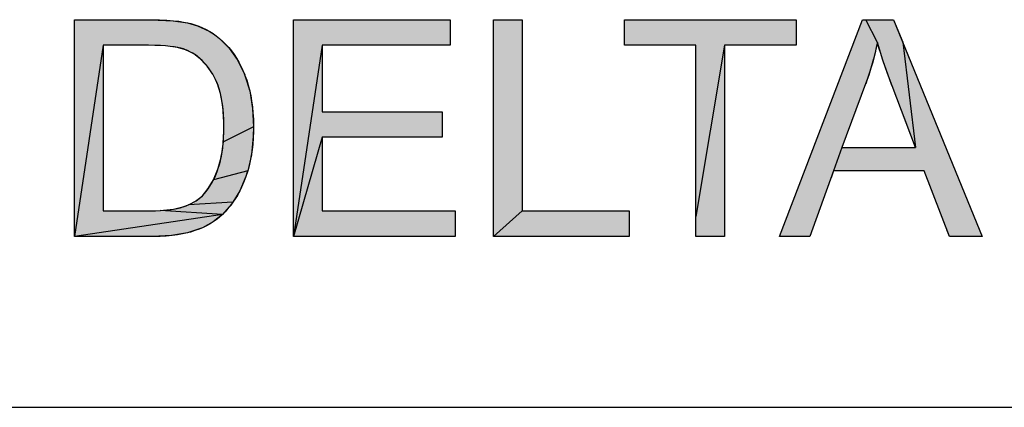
# Model space of a CAD drawing. Extents: x 0 to 1189, y 0 to 841.
# Tile 23 of 36: x 958.53 to 977.4, y 70 to 77.42. Entities that reach past the tile are written whole.
import ezdxf

# ---------------------------------------------------------------- set-up
doc = ezdxf.new("R2010")
doc.units = 0
doc.header["$LTSCALE"] = 65.395
doc.header["$MEASUREMENT"] = 0
doc.layers.get('0').update_dxf_attribs({"linetype": 'CONTINUOUS'})

msp = doc.modelspace()

# ---------------------------------------------------------------- linework, layer by layer
at = {"color": 4, "linetype": 'Continuous'}
for p, q in [((959.57636, 73.27019), (959.57636, 77.42201)), ((961.04112, 77.42193), (961.47255, 77.40342)), ((961.47255, 77.40342), (961.74562, 77.36198)), ((961.74562, 77.36198), (961.93813, 77.30552)), ((967.61029, 77.42201), (968.16031, 77.42201)), ((967.61029, 73.27019), (967.61029, 77.42201)), ((968.16031, 77.42201), (968.16031, 73.76035)), ((970.11781, 77.42201), (973.40832, 77.42201)), ((970.11781, 76.93185), (970.11781, 77.42201)), ((973.08555, 73.27019), (974.68061, 77.42201)), ((973.40832, 77.42201), (973.40832, 76.93185)), ((974.96371, 76.98596), (974.74213, 77.42201)), ((975.27221, 77.42201), (975.44893, 76.99022)), ((961.93813, 77.30552), (962.15987, 77.20249)), ((962.15987, 77.20249), (962.26061, 77.13814)), ((962.26061, 77.13814), (962.35462, 77.06531)), ((962.35462, 77.06531), (962.54231, 76.87787)), ((974.96371, 76.98596), (974.92992, 76.82895)), ((975.07041, 76.64573), (974.96371, 76.98596)), ((975.44893, 76.99022), (975.69172, 74.97539)), ((960.12551, 76.93185), (959.57636, 73.27019)), ((961.32064, 76.92053), (960.99829, 76.93185)), ((961.55476, 76.8898), (961.32064, 76.92053)), ((961.70891, 76.84676), (961.55476, 76.8898)), ((961.8571, 76.77236), (961.70891, 76.84676)), ((962.54231, 76.87787), (962.69841, 76.66105)), ((964.32552, 76.93185), (963.77655, 73.27019)), ((971.48562, 76.93185), (970.11781, 76.93185)), ((971.48562, 73.27019), (971.48562, 76.93185)), ((972.03476, 76.93185), (971.48562, 73.65101)), ((973.40832, 76.93185), (972.03476, 76.93185)), ((972.03476, 76.93185), (972.03476, 73.27019)), ((974.92992, 76.82895), (974.89113, 76.6725)), ((961.99444, 76.66792), (961.8571, 76.77236)), ((962.12293, 76.53006), (961.99444, 76.66792)), ((962.69841, 76.66105), (962.8229, 76.41352)), ((974.89113, 76.6725), (974.79837, 76.36098)), ((975.23751, 76.17821), (975.07041, 76.64573)), ((962.22882, 76.37801), (962.12293, 76.53006)), ((962.3109, 76.21331), (962.22882, 76.37801)), ((962.8229, 76.41352), (962.84565, 76.35573)), ((962.84565, 76.35573), (962.93582, 76.05745)), ((974.79837, 76.36098), (974.73942, 76.19235)), ((962.37553, 76.0114), (962.3109, 76.21331)), ((962.93582, 76.05745), (962.99115, 75.72343)), ((974.73942, 76.19235), (974.28319, 74.97539)), ((975.25759, 76.12466), (975.23751, 76.17821)), ((962.42025, 75.76565), (962.37553, 76.0114)), ((962.44141, 75.46858), (962.42025, 75.76565)), ((962.99115, 75.72343), (963.00904, 75.36881)), ((975.69172, 74.97539), (975.47466, 75.55003)), ((962.43077, 75.08502), (962.44249, 75.37751)), ((963.00904, 75.36881), (962.43077, 75.08502)), ((962.44249, 75.37751), (962.44141, 75.46858)), ((963.00904, 75.36881), (963.00475, 75.18659)), ((963.00475, 75.18659), (962.96817, 74.83417)), ((964.32552, 75.17358), (963.77655, 73.27019)), ((962.39326, 74.81), (962.43077, 75.08502)), ((974.28319, 74.97539), (974.12468, 74.52787)), ((974.28319, 74.97539), (975.69172, 74.97539)), ((962.33322, 74.57711), (962.39326, 74.81)), ((962.96817, 74.83417), (962.89785, 74.53065)), ((962.24326, 74.35629), (962.32805, 74.56164)), ((962.89785, 74.53065), (962.24326, 74.35629)), ((962.32805, 74.56164), (962.33322, 74.57711)), ((962.89785, 74.53065), (962.86144, 74.41808)), ((962.14321, 74.18794), (962.24326, 74.35629)), ((962.86144, 74.41808), (962.74571, 74.14209)), ((974.12468, 74.52786), (973.66949, 73.27019)), ((974.12468, 74.52787), (974.07734, 74.39707)), ((975.86085, 74.52786), (974.12468, 74.52786)), ((976.34509, 73.27019), (975.86085, 74.52786)), ((962.02889, 74.05215), (962.14321, 74.18794)), ((961.9105, 73.95619), (962.02889, 74.05215)), ((962.74571, 74.14209), (962.61458, 73.92565)), ((961.21992, 73.76581), (961.47352, 73.79282)), ((961.47352, 73.79282), (961.65671, 73.83674)), ((961.65671, 73.83674), (961.76061, 73.87597)), ((961.76061, 73.87597), (961.9105, 73.95619)), ((962.61458, 73.92565), (961.76061, 73.87597)), ((962.58668, 73.88788), (962.41504, 73.69335)), ((962.61458, 73.92565), (962.58668, 73.88788)), ((962.41504, 73.69335), (959.57636, 73.27019)), ((960.12551, 73.76035), (961.01843, 73.76036)), ((961.01186, 73.76035), (961.21992, 73.76581)), ((962.41504, 73.69335), (961.21992, 73.76581)), ((962.41504, 73.69335), (962.23665, 73.54964)), ((968.16031, 73.76035), (967.61029, 73.27019)), ((968.16031, 73.76035), (970.20481, 73.76035)), ((970.20481, 73.76035), (970.20481, 73.27019)), ((962.03278, 73.43809), (961.78235, 73.3512)), ((962.23665, 73.54964), (962.03278, 73.43809)), ((976.34509, 73.27019), (976.29473, 73.40099)), ((961.09413, 73.27024), (959.57636, 73.27019)), ((961.43806, 73.28864), (961.07468, 73.27019)), ((961.74179, 73.34084), (961.43806, 73.28864)), ((961.78235, 73.3512), (961.74179, 73.34084)), ((970.20481, 73.27019), (967.61029, 73.27019)), ((972.03476, 73.27019), (971.48562, 73.27019)), ((973.66949, 73.27019), (973.08555, 73.27019)), ((976.97149, 73.27019), (976.34509, 73.27019))]:
    msp.add_line(p, q, dxfattribs=at)
at = {"color": 3, "linetype": 'Continuous'}
for q in [(1037, 70), (1174, 70)]:
    msp.add_line((909, 70), q, dxfattribs=at)
at = {"color": 4, "linetype": 'Continuous'}
for points in [[(959.57636, 77.42201), (961.045, 77.42191), (961.20754, 77.41908), (961.34953, 77.41275), (961.47267, 77.40341), (961.57866, 77.39155), (961.66911, 77.3776), (961.74562, 77.36198), (961.80685, 77.34683), (961.88596, 77.32346), (961.96178, 77.29667), (962.03443, 77.2665), (962.10407, 77.23297), (962.17081, 77.19611), (962.23476, 77.15589), (962.26573, 77.13451), (962.29603, 77.11229), (962.35462, 77.06531), (962.41768, 77.00889), (962.4774, 76.94972), (962.53385, 76.88773), (962.58712, 76.82284), (962.63723, 76.755), (962.68419, 76.68414), (962.72804, 76.61015), (962.7688, 76.53289), (962.80646, 76.45222), (962.84101, 76.36798), (962.84565, 76.35573), (962.87805, 76.26429), (962.90704, 76.16948), (962.9326, 76.07115), (962.95465, 75.9691), (962.97311, 75.86316), (962.98788, 75.75312), (962.99887, 75.63879), (963.00593, 75.51995), (963.00894, 75.39638), (963.00904, 75.36881), (963.0081, 75.28282), (963.00331, 75.159), (962.9946, 75.0411), (962.98215, 74.92882), (962.96611, 74.82189), (962.94664, 74.72005), (962.92385, 74.62305), (962.89785, 74.53065), (962.88904, 74.50194), (962.85476, 74.39907), (962.81871, 74.30379), (962.78098, 74.21562), (962.74165, 74.13412), (962.70078, 74.05888), (962.65842, 73.98951), (962.61458, 73.92565), (962.5744, 73.87185), (962.51954, 73.80439), (962.46417, 73.74284), (962.40825, 73.68688), (962.35174, 73.6362), (962.29457, 73.59053), (962.23665, 73.54964), (962.17605, 73.51137), (962.11107, 73.47546), (962.04147, 73.44195), (961.96701, 73.41092), (961.88746, 73.38246), (961.80254, 73.3567), (961.74179, 73.34084), (961.65005, 73.32063), (961.55237, 73.30355), (961.44836, 73.28978), (961.33761, 73.2795), (961.21969, 73.27291), (961.09413, 73.27024)], [(963.77655, 73.27019), (963.77655, 77.42201), (966.77805, 77.42201), (966.77805, 76.93185), (964.32552, 76.93185), (964.32552, 75.66078), (966.62232, 75.66078), (966.62232, 75.17358), (964.32552, 75.17358), (964.32552, 73.76035), (966.87462, 73.76035), (966.87462, 73.27019), (963.77655, 73.27019)], [(974.68061, 77.42201), (975.27221, 77.42201), (976.97149, 73.27019)], [(975.69172, 74.97539), (975.24493, 76.1584), (975.17743, 76.34116), (975.11952, 76.50312), (975.07009, 76.64667), (975.02818, 76.77386), (974.99296, 76.88645), (974.96371, 76.98596), (974.94292, 76.88659), (974.92014, 76.78748), (974.89535, 76.68859), (974.86855, 76.58988), (974.8397, 76.49128), (974.80879, 76.39275), (974.77577, 76.29422), (974.74063, 76.19563), (974.73942, 76.19235)], [(961.01843, 73.76036), (961.12913, 73.76199), (961.22965, 73.76637), (961.3207, 73.77323), (961.40298, 73.78233), (961.47711, 73.79343), (961.54373, 73.80633), (961.60341, 73.82082), (961.65671, 73.83674), (961.65952, 73.83766), (961.71885, 73.85891), (961.77392, 73.88182), (961.82501, 73.90633), (961.87237, 73.9324), (961.91623, 73.96001), (961.95682, 73.98915), (961.99432, 74.01986), (962.02889, 74.05215), (962.06689, 74.09215), (962.10349, 74.13527), (962.13869, 74.18162), (962.17249, 74.23133), (962.20486, 74.28455), (962.23575, 74.34143), (962.26511, 74.40212), (962.29288, 74.46679), (962.31899, 74.5356), (962.33322, 74.57711), (962.35474, 74.64753), (962.37415, 74.72188), (962.39136, 74.80036), (962.40628, 74.88321), (962.41881, 74.97065), (962.42882, 75.06293), (962.4362, 75.16032), (962.44081, 75.26307), (962.44249, 75.37148), (962.44249, 75.37751), (962.44238, 75.40756), (962.44005, 75.51302), (962.43486, 75.6124), (962.42698, 75.70598), (962.41655, 75.79402), (962.40374, 75.8768), (962.38866, 75.95455), (962.37145, 76.02754), (962.35222, 76.09599), (962.33107, 76.16015), (962.30808, 76.22022), (962.28334, 76.27642), (962.25691, 76.32896), (962.22882, 76.37801), (962.2232, 76.38713), (962.18487, 76.44603), (962.14577, 76.50057), (962.10591, 76.55097), (962.06528, 76.59743), (962.02388, 76.64015), (961.98168, 76.67931), (961.93864, 76.71505), (961.89472, 76.74752), (961.84986, 76.77684), (961.80399, 76.8031), (961.75704, 76.82639), (961.73312, 76.83694), (961.70891, 76.84676), (961.66529, 76.86201), (961.61461, 76.87633), (961.55608, 76.88953), (961.48889, 76.9014), (961.41213, 76.91171), (961.32488, 76.92019), (961.22616, 76.92658), (961.11492, 76.93057), (960.99829, 76.93185), (960.12551, 76.93185), (960.12551, 73.76035)]]:
    msp.add_lwpolyline(points, dxfattribs=at)
for points in [[(961.00612, 77.42201), (960.12551, 76.93185), (959.57636, 77.42201)], [(959.57636, 73.27019), (959.57636, 77.42201), (960.12551, 76.93185)], [(961.04112, 77.42193), (960.12551, 76.93185), (961.00612, 77.42201)], [(961.47255, 77.40342), (960.12551, 76.93185), (961.04112, 77.42193)], [(961.74562, 77.36198), (960.12551, 76.93185), (961.47255, 77.40342)], [(961.93813, 77.30552), (960.12551, 76.93185), (961.74562, 77.36198)], [(966.77805, 77.42201), (964.32552, 76.93185), (963.77655, 77.42201)], [(963.77655, 73.27019), (963.77655, 77.42201), (964.32552, 76.93185)], [(966.77805, 77.42201), (966.77805, 76.93185), (964.32552, 76.93185)], [(968.16031, 76.1331), (967.61029, 74.73163), (968.16031, 77.42201)], [(968.16031, 77.42201), (967.61029, 74.73163), (967.8039, 77.42201)], [(967.61029, 74.73163), (967.61029, 77.42201), (967.8039, 77.42201)], [(973.40832, 77.37103), (970.11781, 76.98283), (973.40832, 77.42201)], [(973.40832, 77.42201), (970.11781, 76.98283), (970.46002, 77.42201)], [(970.11781, 76.98283), (970.11781, 77.42201), (970.46002, 77.42201)], [(970.11781, 76.98283), (973.40832, 77.37103), (970.11781, 76.93185)], [(970.11781, 76.93185), (973.40832, 77.37103), (971.34337, 76.93185)], [(971.34337, 76.93185), (973.40832, 77.37103), (971.48562, 76.93185)], [(971.48562, 76.93185), (973.40832, 77.37103), (972.03476, 76.93185)], [(972.03476, 76.93185), (973.40832, 77.37103), (973.26547, 76.93185)], [(974.96371, 76.98596), (973.25144, 73.70198), (974.74213, 77.42201)], [(973.25144, 73.70198), (974.68061, 77.42201), (974.74213, 77.42201)], [(973.40832, 77.37103), (973.40832, 76.93185), (973.26547, 76.93185)], [(974.96371, 76.98596), (974.74213, 77.42201), (975.27221, 77.42201)], [(975.44893, 76.99022), (974.96371, 76.98596), (975.27221, 77.42201)], [(962.15987, 77.20249), (960.12551, 76.93185), (961.93813, 77.30552)], [(962.26061, 77.13814), (960.12551, 76.93185), (962.15987, 77.20249)], [(962.35462, 77.06531), (960.12551, 76.93185), (962.26061, 77.13814)], [(960.12551, 76.93185), (962.35462, 77.06531), (960.99829, 76.93185)], [(960.99829, 76.93185), (962.35462, 77.06531), (961.32064, 76.92053)], [(961.32064, 76.92053), (962.35462, 77.06531), (961.55476, 76.8898)], [(962.35462, 77.06531), (962.54231, 76.87787), (961.55476, 76.8898)], [(974.92992, 76.82895), (973.25144, 73.70198), (974.96371, 76.98596)], [(974.96371, 76.98596), (975.44893, 76.99022), (975.07041, 76.64573)], [(975.07041, 76.64573), (975.44893, 76.99022), (975.23751, 76.17821)], [(975.23751, 76.17821), (975.44893, 76.99022), (975.25759, 76.12466)], [(975.25759, 76.12466), (975.44893, 76.99022), (975.47466, 75.55003)], [(975.69172, 74.97539), (975.44893, 76.99022), (975.86085, 74.52787)], [(975.86085, 74.52787), (975.44893, 76.99022), (976.29473, 73.40099)], [(976.29473, 73.40099), (975.44893, 76.99022), (976.34509, 73.27019)], [(976.34509, 73.27019), (975.44893, 76.99022), (976.90635, 73.27019)], [(975.44893, 76.99022), (976.97149, 73.27019), (976.90635, 73.27019)], [(975.44893, 76.99022), (975.69172, 74.97539), (975.47466, 75.55003)], [(959.57636, 73.27019), (960.12551, 76.93185), (960.12551, 73.76035)], [(961.70891, 76.84676), (961.55476, 76.8898), (962.54231, 76.87787)], [(961.70891, 76.84676), (962.54231, 76.87787), (961.8571, 76.77236)], [(961.8571, 76.77236), (962.54231, 76.87787), (961.99444, 76.66792)], [(962.54231, 76.87787), (962.69841, 76.66105), (961.99444, 76.66792)], [(963.77655, 73.27019), (964.32552, 76.93185), (964.32552, 75.66078)], [(971.48562, 73.65101), (971.48562, 76.93185), (972.03476, 76.93185)], [(971.48562, 73.65101), (972.03476, 76.93185), (972.03476, 76.55104)], [(974.89113, 76.6725), (973.25144, 73.70198), (974.92992, 76.82895)], [(962.12293, 76.53006), (961.99444, 76.66792), (962.69841, 76.66105)], [(962.69841, 76.66105), (962.8229, 76.41352), (962.12293, 76.53006)], [(974.79837, 76.36098), (973.25144, 73.70198), (974.89113, 76.6725)], [(962.22882, 76.37801), (962.12293, 76.53006), (962.8229, 76.41352)], [(971.48562, 73.65101), (972.03476, 76.55104), (971.48562, 73.2702)], [(971.48562, 73.2702), (972.03476, 76.55104), (971.97765, 73.2702)], [(972.03476, 76.55104), (972.03476, 73.2702), (971.97765, 73.2702)], [(962.8229, 76.41352), (962.84565, 76.35573), (962.22882, 76.37801)], [(962.3109, 76.21331), (962.22882, 76.37801), (962.84565, 76.35573)], [(962.84565, 76.35573), (962.93582, 76.05745), (962.3109, 76.21331)], [(974.73942, 76.19235), (973.25144, 73.70198), (974.79837, 76.36098)], [(962.37553, 76.0114), (962.3109, 76.21331), (962.93582, 76.05745)], [(962.37553, 76.0114), (962.93582, 76.05745), (962.42025, 75.76565)], [(962.93582, 76.05745), (962.99115, 75.72343), (962.42025, 75.76565)], [(968.16031, 76.1331), (968.16031, 73.76035), (967.61029, 74.73163)], [(974.51131, 75.58387), (973.25144, 73.70198), (974.73942, 76.19235)], [(962.44141, 75.46858), (962.42025, 75.76565), (962.99115, 75.72343)], [(962.44141, 75.46858), (962.99115, 75.72343), (962.44249, 75.37751)], [(962.99115, 75.72343), (963.00904, 75.36881), (962.44249, 75.37751)], [(964.32552, 75.17358), (963.77655, 73.27019), (964.32552, 75.66078)], [(966.62232, 75.66078), (966.62232, 75.17358), (964.32552, 75.17358)], [(966.62232, 75.66078), (964.32552, 75.17358), (964.32552, 75.66078)], [(974.28319, 74.97539), (973.25144, 73.70198), (974.51131, 75.58387)], [(962.43077, 75.08502), (962.44249, 75.37751), (963.00904, 75.36881)], [(962.43077, 75.08502), (963.00904, 75.36881), (963.00475, 75.18659)], [(963.00475, 75.18659), (962.96817, 74.83417), (962.43077, 75.08502)], [(963.77655, 73.27019), (964.32552, 75.17358), (964.32552, 73.76035)], [(962.39326, 74.81), (962.43077, 75.08502), (962.96817, 74.83417)], [(974.12468, 74.52787), (973.25144, 73.70198), (974.28319, 74.97539)], [(975.69172, 74.97539), (974.12468, 74.52787), (974.98746, 74.97539)], [(974.12468, 74.52787), (974.28319, 74.97539), (974.98746, 74.97539)], [(974.12468, 74.52787), (975.69172, 74.97539), (975.68029, 74.52787)], [(975.68029, 74.52787), (975.69172, 74.97539), (975.86085, 74.52787)], [(962.33322, 74.57711), (962.96817, 74.83417), (962.32805, 74.56164)], [(962.96817, 74.83417), (962.89785, 74.53065), (962.32805, 74.56164)], [(962.39326, 74.81), (962.96817, 74.83417), (962.33322, 74.57711)], [(967.61029, 73.27019), (967.61029, 74.73163), (968.16031, 73.76035)], [(962.24326, 74.35629), (962.32805, 74.56164), (962.89785, 74.53065)], [(962.24326, 74.35629), (962.89785, 74.53065), (962.86144, 74.41808)], [(962.24326, 74.35629), (962.86144, 74.41808), (962.14321, 74.18794)], [(962.86144, 74.41808), (962.74571, 74.14209), (962.14321, 74.18794)], [(973.25144, 73.70198), (974.07734, 74.39707), (973.08555, 73.2702)], [(973.08555, 73.2702), (974.07734, 74.39707), (973.60876, 73.2702)], [(974.07734, 74.39707), (973.25144, 73.70198), (974.12468, 74.52787)], [(974.07734, 74.39707), (973.66949, 73.2702), (973.60876, 73.2702)], [(962.02889, 74.05215), (962.14321, 74.18794), (962.74571, 74.14209)], [(962.02889, 74.05215), (962.74571, 74.14209), (961.9105, 73.95619)], [(962.74571, 74.14209), (962.61458, 73.92565), (961.9105, 73.95619)], [(961.47352, 73.79282), (962.58668, 73.88788), (961.21992, 73.76581)], [(962.58668, 73.88788), (962.41504, 73.69335), (961.21992, 73.76581)], [(961.65671, 73.83674), (962.58668, 73.88788), (961.47352, 73.79282)], [(961.76061, 73.87597), (962.58668, 73.88788), (961.65671, 73.83674)], [(961.76061, 73.87597), (961.9105, 73.95619), (962.61458, 73.92565)], [(961.76061, 73.87597), (962.61458, 73.92565), (962.58668, 73.88788)], [(962.41504, 73.69335), (959.57636, 73.27019), (961.01186, 73.76035)], [(961.01186, 73.76035), (959.57636, 73.27019), (960.12551, 73.76035)], [(959.57636, 73.27019), (962.41504, 73.69335), (962.23665, 73.54964)], [(961.21992, 73.76581), (962.41504, 73.69335), (961.01186, 73.76035)], [(966.87462, 73.76035), (963.77655, 73.27019), (964.32552, 73.76035)], [(966.87462, 73.76035), (966.87462, 73.27019), (963.77655, 73.27019)], [(970.20481, 73.58782), (967.61029, 73.27019), (970.20481, 73.76035)], [(970.20481, 73.76035), (967.61029, 73.27019), (968.87997, 73.76035)], [(967.61029, 73.27019), (968.16031, 73.76035), (968.87997, 73.76035)], [(967.61029, 73.27019), (970.20481, 73.58782), (969.29154, 73.27019)], [(970.20481, 73.58782), (970.20481, 73.27019), (969.29154, 73.27019)], [(962.03278, 73.43809), (959.57636, 73.27019), (962.23665, 73.54964)], [(961.78235, 73.3512), (959.57636, 73.27019), (962.03278, 73.43809)], [(961.74179, 73.34084), (959.57636, 73.27019), (961.78235, 73.3512)], [(961.43806, 73.28864), (959.57636, 73.27019), (961.74179, 73.34084)], [(961.43806, 73.28864), (961.07468, 73.27019), (959.57636, 73.27019)]]:
    msp.add_solid(points, dxfattribs=at)

doc.saveas('drawing.dxf')
